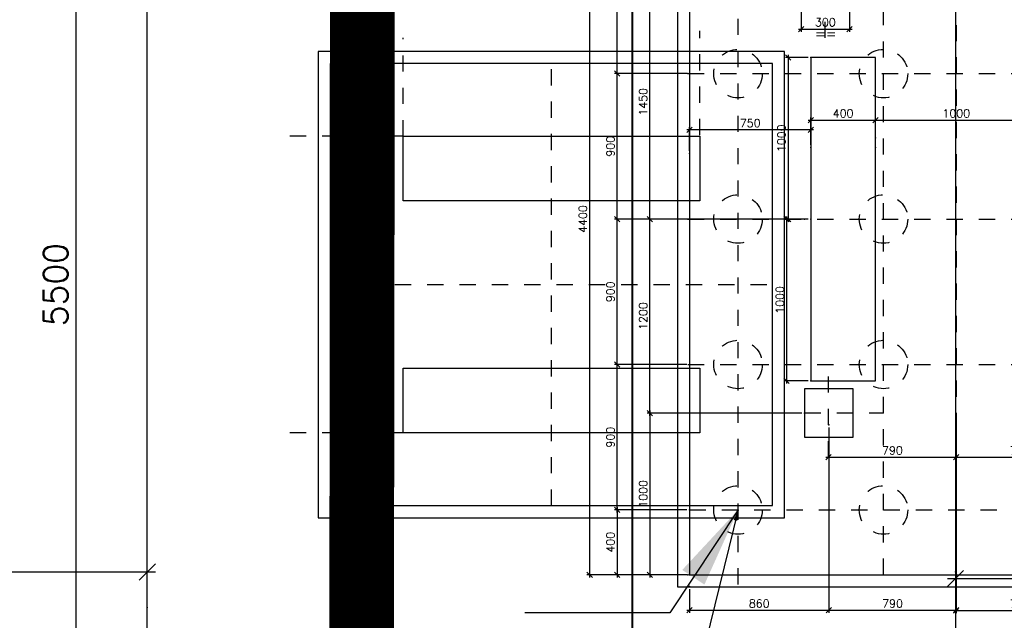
# Model space of a CAD drawing. Header units: inches. Extents: x 727810 to 1461440, y 2714588 to 5435005.
# Tile 120 of 233: x 728985.4 to 728991.49, y 2716053.03 to 2716056.74. Entities that reach past the tile are written whole.
import ezdxf
from ezdxf.enums import TextEntityAlignment as Align

# ---------------------------------------------------------------- set-up
doc = ezdxf.new("R2010")
doc.units = ezdxf.units.IN
doc.header["$MEASUREMENT"] = 0
for name, pattern in [('CENTER', [2, 1.25, -0.25, 0.25, -0.25]), ('DASHDOT', [1, 0.5, -0.25, 0, -0.25]), ('HIDDEN', [0.375, 0.25, -0.125])]:
    doc.linetypes.add(name, pattern=pattern)
doc.layers.add('Inverter Room', color=7, linetype='Continuous')
doc.layers.add('tranch', color=7, linetype='Continuous')
doc.styles.add('ROMANS', font='ROMANS.shx', dxfattribs={"height": 10})
doc.styles.get("Standard").update_dxf_attribs({"font": 'arial.ttf'})
doc.dimstyles.new('AM_ISO$7', dxfattribs={"dimtxt": 3.5, "dimasz": 3.5, "dimexe": 1, "dimexo": 1, "dimgap": 1.5, "dimtad": 1, "dimdsep": 46, "dimtxsty": 'Standard', "dimcen": 0, "dimclrd": 256, "dimclre": 256, "dimclrt": 2, "dimadec": 0, "dimazin": 2, "dimtp": 0.1, "dimtm": 0.1, "dimtfac": 0.71, "dimtdec": 3, "dimtmove": 0, "dimatfit": 3, "dimfxl": 1, "dimlwd": -1, "dimlwe": -1, "dimarcsym": 1})
doc.dimstyles.new('ROMANS$0', dxfattribs={"dimscale": 100, "dimtxt": 100, "dimasz": 1, "dimexe": 0.5, "dimexo": 0.5, "dimgap": 0.5, "dimtad": 1, "dimdec": 0, "dimrnd": 5, "dimdsep": 46, "dimtxsty": 'ROMANS', "dimblk": 'OBLIQUE', "dimcen": 1, "dimdle": 0.5, "dimclrd": 6, "dimclre": 6, "dimclrt": 3, "dimadec": 0, "dimazin": 0, "dimtfac": 1, "dimtdec": 0, "dimtix": 1, "dimtmove": 0, "dimatfit": 3, "dimldrblk": 'OBLIQUE', "dimfxl": 1, "dimtolj": 1, "dimtzin": 0, "dimarcsym": 0})
doc.dimstyles.new('ROMANS$7', dxfattribs={"dimscale": 100, "dimtxt": 2.5, "dimasz": 2, "dimexe": 20, "dimexo": 20, "dimgap": 0.5, "dimtad": 1, "dimdec": 0, "dimrnd": 5, "dimzin": 0, "dimdsep": 46, "dimtxsty": 'ROMANS', "dimcen": 0.09, "dimdle": 20, "dimclrd": 256, "dimclre": 256, "dimclrt": 3, "dimadec": 0, "dimazin": 0, "dimtfac": 20, "dimtdec": 0, "dimtix": 1, "dimtmove": 2, "dimatfit": 3, "dimfxl": 1, "dimtolj": 1, "dimtzin": 0, "dimarcsym": 0})

# ---------------------------------------------------------------- blocks, each defined once
blk = doc.blocks.new('_Oblique')
at = {"color": 0, "linetype": 'ByBlock', "lineweight": -2}
blk.add_line((-0.5, -0.5), (0.5, 0.5), dxfattribs=at)
blk = doc.blocks.new('*D60')
at = {"layer": 'Inverter Room', "color": 6, "lineweight": -2, "ltscale": 0.5, "transparency": 16777216}
for p, q in [((2041955.3, -2542691.8), (2041955.3, -2541119.8)), ((2048955.3, -2541339.2), (2048955.3, -2541119.8)), ((2041905.3, -2541169.8), (2049005.3, -2541169.8))]:
    blk.add_line(p, q, dxfattribs=at)
at = {"layer": 'Inverter Room', "color": 0, "ltscale": 0.5, "transparency": 16777216}
for p in [(2048955.3, -2541169.8), (2048955.3, -2541389.2), (2041955.3, -2542741.8)]:
    blk.add_point(p, dxfattribs=at)
at = {"layer": 'Inverter Room', "color": 6, "lineweight": -2, "ltscale": 0.5, "transparency": 16777216, "xscale": 100, "yscale": 100, "zscale": 100, "rotation": 180}
blk.add_blockref('_Oblique', (2041955.3, -2541169.8), dxfattribs=at)
at = {"layer": 'Inverter Room', "color": 6, "lineweight": -2, "ltscale": 0.5, "transparency": 16777216, "xscale": 100, "yscale": 100, "zscale": 100}
blk.add_blockref('_Oblique', (2048955.3, -2541169.8), dxfattribs=at)
at = {"layer": 'Inverter Room', "color": 3, "ltscale": 0.5, "transparency": 16777216, "insert": (2045455.3, -2541044.8), "char_height": 150, "attachment_point": 5, "style": 'ROMANS', "bg_fill": 3, "box_fill_scale": 1.25, "bg_fill_color": 256, "bg_fill_true_color": 13158600, "bg_fill_transparency": 0}
blk.add_mtext('\\A1;7000', dxfattribs=at)
blk = doc.blocks.new('*D61')
at = {"layer": 'Inverter Room', "color": 6, "lineweight": -2, "ltscale": 0.5, "transparency": 16777216}
for p, q in [((2053905.3, -2541210.4), (2061005.3, -2541210.4)), ((2053955.3, -2541219.8), (2053955.3, -2541260.4)), ((2060955.3, -2541219.8), (2060955.3, -2541260.4))]:
    blk.add_line(p, q, dxfattribs=at)
at = {"layer": 'Inverter Room', "color": 0, "ltscale": 0.5, "transparency": 16777216}
for p in [(2053955.3, -2541169.8), (2060955.3, -2541169.8), (2060955.3, -2541210.4)]:
    blk.add_point(p, dxfattribs=at)
at = {"layer": 'Inverter Room', "color": 6, "lineweight": -2, "ltscale": 0.5, "transparency": 16777216, "xscale": 100, "yscale": 100, "zscale": 100, "rotation": 180}
blk.add_blockref('_Oblique', (2053955.3, -2541210.4), dxfattribs=at)
at = {"layer": 'Inverter Room', "color": 6, "lineweight": -2, "ltscale": 0.5, "transparency": 16777216, "xscale": 100, "yscale": 100, "zscale": 100}
blk.add_blockref('_Oblique', (2060955.3, -2541210.4), dxfattribs=at)
at = {"layer": 'Inverter Room', "color": 3, "ltscale": 0.5, "transparency": 16777216, "insert": (2057455.3, -2541085.4), "char_height": 150, "attachment_point": 5, "style": 'ROMANS', "bg_fill": 3, "box_fill_scale": 1.25, "bg_fill_color": 256, "bg_fill_true_color": 13158600, "bg_fill_transparency": 0}
blk.add_mtext('\\A1;7000', dxfattribs=at)
blk = doc.blocks.new('*D63')
at = {"layer": 'Inverter Room', "color": 6, "lineweight": -2, "ltscale": 0.5, "transparency": 16777216}
for p, q in [((2048513.2, -2536591.8), (2048513.2, -2542191.8)), ((2048905.3, -2536641.8), (2048463.2, -2536641.8)), ((2048905.3, -2542141.8), (2048463.2, -2542141.8))]:
    blk.add_line(p, q, dxfattribs=at)
at = {"layer": 'Inverter Room', "color": 0, "ltscale": 0.5, "transparency": 16777216}
for p in [(2048955.3, -2536641.8), (2048513.2, -2542141.8), (2048955.3, -2542141.8)]:
    blk.add_point(p, dxfattribs=at)
at = {"layer": 'Inverter Room', "color": 6, "lineweight": -2, "ltscale": 0.5, "transparency": 16777216, "xscale": 100, "yscale": 100, "zscale": 100}
for p, rotation in [((2048513.2, -2536641.8), 90), ((2048513.2, -2542141.8), 270)]:
    blk.add_blockref('_Oblique', p, dxfattribs=dict(at, rotation=rotation))
at = {"layer": 'Inverter Room', "color": 3, "ltscale": 0.5, "transparency": 16777216, "insert": (2048388.2, -2539391.8), "char_height": 150, "attachment_point": 5, "rotation": 90, "style": 'ROMANS', "bg_fill": 3, "box_fill_scale": 1.25, "bg_fill_color": 256, "bg_fill_true_color": 13158600, "bg_fill_transparency": 0}
blk.add_mtext('\\A1;5500', dxfattribs=at)
blk = doc.blocks.new('*D95')
at = {"layer": 'Inverter Room', "color": 6, "lineweight": -2, "transparency": 16777216}
for p, q in [((2641924, -2601813), (2640581, -2601813)), ((2640631, -2601763), (2640631, -2603066)), ((2641894, -2603016), (2640581, -2603016))]:
    blk.add_line(p, q, dxfattribs=at)
at = {"layer": 'Inverter Room', "color": 0, "transparency": 16777216}
for p in [(2641974, -2601813, 600), (2640631, -2603016), (2641944, -2603016)]:
    blk.add_point(p, dxfattribs=at)
at = {"layer": 'Inverter Room', "color": 6, "lineweight": -2, "transparency": 16777216, "xscale": 100, "yscale": 100, "zscale": 100}
for p, rotation in [((2640631, -2601813), 90), ((2640631, -2603016), 270)]:
    blk.add_blockref('_Oblique', p, dxfattribs=dict(at, rotation=rotation))
at = {"layer": 'Inverter Room', "color": 3, "transparency": 16777216, "insert": (2640506, -2602414), "char_height": 150, "attachment_point": 5, "rotation": 90, "style": 'ROMANS'}
blk.add_mtext('\\A1;400', dxfattribs=at)
blk = doc.blocks.new('*D119')
at = {"layer": 'Inverter Room', "color": 6, "lineweight": -2, "transparency": 16777216}
for p, q in [((2641924, -2599113), (2640581, -2599113)), ((2640631, -2601863), (2640631, -2599063)), ((2641924, -2601813), (2640581, -2601813))]:
    blk.add_line(p, q, dxfattribs=at)
at = {"layer": 'Inverter Room', "color": 0, "transparency": 16777216}
for p in [(2640631, -2599113), (2641974, -2599113), (2641974, -2601813)]:
    blk.add_point(p, dxfattribs=at)
at = {"layer": 'Inverter Room', "color": 6, "lineweight": -2, "transparency": 16777216, "xscale": 100, "yscale": 100, "zscale": 100}
for p, rotation in [((2640631, -2599113), 90), ((2640631, -2601813), 270)]:
    blk.add_blockref('_Oblique', p, dxfattribs=dict(at, rotation=rotation))
at = {"layer": 'Inverter Room', "color": 3, "transparency": 16777216, "insert": (2640506, -2600463), "char_height": 150, "attachment_point": 5, "rotation": 90, "style": 'ROMANS'}
blk.add_mtext('\\A1;900', dxfattribs=at)
blk = doc.blocks.new('*D98')
at = {"layer": 'Inverter Room', "color": 6, "lineweight": -2, "transparency": 16777216}
for p, q in [((2641924, -2591013), (2640581, -2591013)), ((2640631, -2593763), (2640631, -2590963)), ((2641894, -2593713), (2640581, -2593713))]:
    blk.add_line(p, q, dxfattribs=at)
at = {"layer": 'Inverter Room', "color": 0, "transparency": 16777216}
for p in [(2640631, -2591013), (2641974, -2591013), (2641944, -2593713)]:
    blk.add_point(p, dxfattribs=at)
at = {"layer": 'Inverter Room', "color": 6, "lineweight": -2, "transparency": 16777216, "xscale": 100, "yscale": 100, "zscale": 100}
for p, rotation in [((2640631, -2591013), 90), ((2640631, -2593713), 270)]:
    blk.add_blockref('_Oblique', p, dxfattribs=dict(at, rotation=rotation))
at = {"layer": 'Inverter Room', "color": 3, "transparency": 16777216, "insert": (2640506, -2592363), "char_height": 150, "attachment_point": 5, "rotation": 90, "style": 'ROMANS'}
blk.add_mtext('\\A1;900', dxfattribs=at)
blk = doc.blocks.new('*D121')
at = {"layer": 'Inverter Room', "color": 6, "lineweight": -2, "transparency": 16777216}
for p, q in [((2641924, -2589811), (2640070, -2589811)), ((2640120, -2589761), (2640120, -2603066)), ((2641924, -2603016), (2640070, -2603016))]:
    blk.add_line(p, q, dxfattribs=at)
at = {"layer": 'Inverter Room', "color": 0, "transparency": 16777216}
for p in [(2641974, -2589811), (2640120, -2603016), (2641974, -2603016)]:
    blk.add_point(p, dxfattribs=at)
at = {"layer": 'Inverter Room', "color": 6, "lineweight": -2, "transparency": 16777216, "xscale": 100, "yscale": 100, "zscale": 100}
for p, rotation in [((2640120, -2589811), 90), ((2640120, -2603016), 270)]:
    blk.add_blockref('_Oblique', p, dxfattribs=dict(at, rotation=rotation))
at = {"layer": 'Inverter Room', "color": 3, "transparency": 16777216, "insert": (2639995, -2596413), "char_height": 150, "attachment_point": 5, "rotation": 90, "style": 'ROMANS'}
blk.add_mtext('\\A1;4400', dxfattribs=at)
blk = doc.blocks.new('*D123')
at = {"layer": 'Inverter Room', "color": 6, "lineweight": -2, "transparency": 16777216}
for p, q in [((2641924, -2596413), (2640581, -2596413)), ((2640631, -2599163), (2640631, -2596363)), ((2641924, -2599113), (2640581, -2599113))]:
    blk.add_line(p, q, dxfattribs=at)
at = {"layer": 'Inverter Room', "color": 0, "transparency": 16777216}
for p in [(2640631, -2596413), (2641974, -2596413), (2641974, -2599113)]:
    blk.add_point(p, dxfattribs=at)
at = {"layer": 'Inverter Room', "color": 6, "lineweight": -2, "transparency": 16777216, "xscale": 100, "yscale": 100, "zscale": 100}
for p, rotation in [((2640631, -2596413), 90), ((2640631, -2599113), 270)]:
    blk.add_blockref('_Oblique', p, dxfattribs=dict(at, rotation=rotation))
at = {"layer": 'Inverter Room', "color": 3, "transparency": 16777216, "insert": (2640506, -2597763), "char_height": 150, "attachment_point": 5, "rotation": 90, "style": 'ROMANS'}
blk.add_mtext('\\A1;900', dxfattribs=at)
blk = doc.blocks.new('*D101')
at = {"layer": 'Inverter Room', "color": 6, "lineweight": -2, "transparency": 16777216}
for p, q in [((2640631, -2596463), (2640631, -2593663)), ((2641924, -2593713), (2640581, -2593713)), ((2641894, -2596413), (2640581, -2596413))]:
    blk.add_line(p, q, dxfattribs=at)
at = {"layer": 'Inverter Room', "color": 0, "transparency": 16777216}
for p in [(2640631, -2593713), (2641974, -2593713), (2641944, -2596413)]:
    blk.add_point(p, dxfattribs=at)
at = {"layer": 'Inverter Room', "color": 6, "lineweight": -2, "transparency": 16777216, "xscale": 100, "yscale": 100, "zscale": 100}
for p, rotation in [((2640631, -2593713), 90), ((2640631, -2596413), 270)]:
    blk.add_blockref('_Oblique', p, dxfattribs=dict(at, rotation=rotation))
at = {"layer": 'Inverter Room', "color": 3, "transparency": 16777216, "insert": (2640506, -2595063), "char_height": 150, "attachment_point": 5, "rotation": 90, "style": 'ROMANS'}
blk.add_mtext('\\A1;900', dxfattribs=at)
blk = doc.blocks.new('*D124')
at = {"layer": 'Inverter Room', "color": 6, "lineweight": -2, "transparency": 16777216}
for p, q in [((2644174, -2594577), (2645474, -2594577)), ((2644224, -2594854), (2644224, -2594527)), ((2645424, -2594854), (2645424, -2594527))]:
    blk.add_line(p, q, dxfattribs=at)
at = {"layer": 'Inverter Room', "color": 0, "transparency": 16777216}
for p in [(2645424, -2594577), (2644224, -2594904), (2645424, -2594904)]:
    blk.add_point(p, dxfattribs=at)
at = {"layer": 'Inverter Room', "color": 6, "lineweight": -2, "transparency": 16777216, "xscale": 100, "yscale": 100, "zscale": 100, "rotation": 180}
blk.add_blockref('_Oblique', (2644224, -2594577), dxfattribs=at)
at = {"layer": 'Inverter Room', "color": 6, "lineweight": -2, "transparency": 16777216, "xscale": 100, "yscale": 100, "zscale": 100}
blk.add_blockref('_Oblique', (2645424, -2594577), dxfattribs=at)
at = {"layer": 'Inverter Room', "color": 3, "transparency": 16777216, "insert": (2644824, -2594452), "char_height": 150, "attachment_point": 5, "style": 'ROMANS'}
blk.add_mtext('\\A1;400', dxfattribs=at)
blk = doc.blocks.new('*D125')
at = {"layer": 'Inverter Room', "color": 6, "lineweight": -2, "transparency": 16777216}
for p, q in [((2645374, -2594577), (2648474, -2594577)), ((2645424, -2595035), (2645424, -2594527)), ((2648424, -2594854), (2648424, -2594527))]:
    blk.add_line(p, q, dxfattribs=at)
at = {"layer": 'Inverter Room', "color": 0, "transparency": 16777216}
for p in [(2648424, -2594577), (2648424, -2594904), (2645424, -2595085)]:
    blk.add_point(p, dxfattribs=at)
at = {"layer": 'Inverter Room', "color": 6, "lineweight": -2, "transparency": 16777216, "xscale": 100, "yscale": 100, "zscale": 100, "rotation": 180}
blk.add_blockref('_Oblique', (2645424, -2594577), dxfattribs=at)
at = {"layer": 'Inverter Room', "color": 6, "lineweight": -2, "transparency": 16777216, "xscale": 100, "yscale": 100, "zscale": 100}
blk.add_blockref('_Oblique', (2648424, -2594577), dxfattribs=at)
at = {"layer": 'Inverter Room', "color": 3, "transparency": 16777216, "insert": (2646924, -2594452), "char_height": 150, "attachment_point": 5, "style": 'ROMANS'}
blk.add_mtext('\\A1;1000', dxfattribs=at)
blk = doc.blocks.new('*D118')
at = {"layer": 'Inverter Room', "color": 6, "lineweight": -2, "transparency": 16777216}
for p, q in [((2644274, -2594758), (2641924, -2594758)), ((2641974, -2595145), (2641974, -2594708)), ((2644224, -2595035), (2644224, -2594708))]:
    blk.add_line(p, q, dxfattribs=at)
at = {"layer": 'Inverter Room', "color": 0, "transparency": 16777216}
for p in [(2641974, -2594758), (2644224, -2595085), (2641974, -2595195)]:
    blk.add_point(p, dxfattribs=at)
at = {"layer": 'Inverter Room', "color": 6, "lineweight": -2, "transparency": 16777216, "xscale": 100, "yscale": 100, "zscale": 100, "rotation": 180}
blk.add_blockref('_Oblique', (2641974, -2594758), dxfattribs=at)
at = {"layer": 'Inverter Room', "color": 6, "lineweight": -2, "transparency": 16777216, "xscale": 100, "yscale": 100, "zscale": 100}
blk.add_blockref('_Oblique', (2644224, -2594758), dxfattribs=at)
at = {"layer": 'Inverter Room', "color": 3, "transparency": 16777216, "insert": (2643099, -2594633), "char_height": 150, "attachment_point": 5, "style": 'ROMANS'}
blk.add_mtext('\\A1;750', dxfattribs=at)
blk = doc.blocks.new('*D128')
at = {"layer": 'Inverter Room', "color": 6, "lineweight": -2, "transparency": 16777216}
for p, q in [((2644174, -2593413), (2643755, -2593413)), ((2643805, -2593363), (2643805, -2596463)), ((2644174, -2596413), (2643755, -2596413))]:
    blk.add_line(p, q, dxfattribs=at)
at = {"layer": 'Inverter Room', "color": 0, "transparency": 16777216}
for p in [(2644224, -2593413), (2643805, -2596413), (2644224, -2596413)]:
    blk.add_point(p, dxfattribs=at)
at = {"layer": 'Inverter Room', "color": 6, "lineweight": -2, "transparency": 16777216, "xscale": 100, "yscale": 100, "zscale": 100}
for p, rotation in [((2643805, -2593413), 90), ((2643805, -2596413), 270)]:
    blk.add_blockref('_Oblique', p, dxfattribs=dict(at, rotation=rotation))
at = {"layer": 'Inverter Room', "color": 3, "transparency": 16777216, "insert": (2643680, -2594913), "char_height": 150, "attachment_point": 5, "rotation": 90, "style": 'ROMANS'}
blk.add_mtext('\\A1;1000', dxfattribs=at)
blk = doc.blocks.new('*D132')
at = {"layer": 'Inverter Room', "color": 6, "lineweight": -2, "transparency": 16777216}
for p, q in [((2644174, -2596413), (2643725, -2596413)), ((2643775, -2596363), (2643775, -2599466)), ((2644174, -2599416), (2643725, -2599416))]:
    blk.add_line(p, q, dxfattribs=at)
at = {"layer": 'Inverter Room', "color": 0, "transparency": 16777216}
for p in [(2644224, -2596413), (2643775, -2599416), (2644224, -2599416)]:
    blk.add_point(p, dxfattribs=at)
at = {"layer": 'Inverter Room', "color": 6, "lineweight": -2, "transparency": 16777216, "xscale": 100, "yscale": 100, "zscale": 100}
for p, rotation in [((2643775, -2596413), 90), ((2643775, -2599416), 270)]:
    blk.add_blockref('_Oblique', p, dxfattribs=dict(at, rotation=rotation))
at = {"layer": 'Inverter Room', "color": 3, "transparency": 16777216, "insert": (2643650, -2597914), "char_height": 150, "attachment_point": 5, "rotation": 90, "style": 'ROMANS'}
blk.add_mtext('\\A1;1000', dxfattribs=at)
blk = doc.blocks.new('*D110')
at = {"layer": 'Inverter Room', "color": 6, "lineweight": -2, "ltscale": 3, "transparency": 16777216}
for p, q in [((2644044, -2592566), (2644044, -2592936)), ((2644944, -2592566), (2644944, -2592936)), ((2643994, -2592886), (2644994, -2592886))]:
    blk.add_line(p, q, dxfattribs=at)
at = {"layer": 'Inverter Room', "color": 0, "linetype": 'DASHDOT', "ltscale": 3, "transparency": 16777216}
for p in [(2644044, -2592516, -3784798), (2644944, -2592516, -3784798), (2644944, -2592886)]:
    blk.add_point(p, dxfattribs=at)
at = {"layer": 'Inverter Room', "color": 6, "linetype": 'DASHDOT', "lineweight": -2, "ltscale": 3, "transparency": 16777216, "xscale": 100, "yscale": 100, "zscale": 100, "rotation": 180}
blk.add_blockref('_Oblique', (2644044, -2592886), dxfattribs=at)
at = {"layer": 'Inverter Room', "color": 6, "linetype": 'DASHDOT', "lineweight": -2, "ltscale": 3, "transparency": 16777216, "xscale": 100, "yscale": 100, "zscale": 100}
blk.add_blockref('_Oblique', (2644944, -2592886), dxfattribs=at)
at = {"layer": 'Inverter Room', "color": 3, "linetype": 'DASHDOT', "ltscale": 3, "transparency": 16777216, "insert": (2644494, -2592761), "char_height": 150, "attachment_point": 5, "style": 'ROMANS'}
blk.add_mtext('\\A1;300', dxfattribs=at)
blk = doc.blocks.new('*D131')
at = {"layer": 'Inverter Room', "color": 6, "lineweight": -2, "transparency": 16777216}
blk.add_line((2644504, -2600833), (2646974, -2600833), dxfattribs=at)
at = {"layer": 'Inverter Room', "color": 0, "transparency": 16777216}
for p in [(2644554, -2600833), (2646924, -2600833), (2646924, -2600833)]:
    blk.add_point(p, dxfattribs=at)
at = {"layer": 'Inverter Room', "color": 6, "lineweight": -2, "transparency": 16777216, "xscale": 100, "yscale": 100, "zscale": 100}
for p, rotation in [((2644554, -2600833), 180.0020223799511), ((2646924, -2600833), 0.002022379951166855)]:
    blk.add_blockref('_Oblique', p, dxfattribs=dict(at, rotation=rotation))
at = {"layer": 'Inverter Room', "color": 3, "transparency": 16777216, "insert": (2645739, -2600708), "char_height": 150, "attachment_point": 5, "rotation": 0.002, "style": 'ROMANS'}
blk.add_mtext('\\A1;790', dxfattribs=at)
blk = doc.blocks.new('*D129')
at = {"layer": 'Inverter Room', "color": 6, "lineweight": -2, "transparency": 16777216}
for p, q in [((2649300, -2600741), (2649300, -2600883)), ((2646874, -2600833), (2649350, -2600833))]:
    blk.add_line(p, q, dxfattribs=at)
at = {"layer": 'Inverter Room', "color": 0, "transparency": 16777216}
for p in [(2649300, -2600691), (2646924, -2600833), (2649300, -2600833)]:
    blk.add_point(p, dxfattribs=at)
at = {"layer": 'Inverter Room', "color": 6, "lineweight": -2, "transparency": 16777216, "xscale": 100, "yscale": 100, "zscale": 100, "rotation": 180}
blk.add_blockref('_Oblique', (2646924, -2600833), dxfattribs=at)
at = {"layer": 'Inverter Room', "color": 6, "lineweight": -2, "transparency": 16777216, "xscale": 100, "yscale": 100, "zscale": 100}
blk.add_blockref('_Oblique', (2649300, -2600833), dxfattribs=at)
at = {"layer": 'Inverter Room', "color": 3, "transparency": 16777216, "insert": (2648112, -2600708), "char_height": 150, "attachment_point": 5, "style": 'ROMANS'}
blk.add_mtext('\\A1;790', dxfattribs=at)
blk = doc.blocks.new('*D104')
at = {"layer": 'Inverter Room', "color": 6, "lineweight": -2, "transparency": 16777216}
for p, q in [((2644059, -2596413), (2641188, -2596413)), ((2641238, -2600065), (2641238, -2596363)), ((2644059, -2600015), (2641188, -2600015))]:
    blk.add_line(p, q, dxfattribs=at)
at = {"layer": 'Inverter Room', "color": 0, "transparency": 16777216}
for p in [(2641238, -2596413), (2644109, -2596413), (2644109, -2600015)]:
    blk.add_point(p, dxfattribs=at)
at = {"layer": 'Inverter Room', "color": 6, "lineweight": -2, "transparency": 16777216, "xscale": 100, "yscale": 100, "zscale": 100}
for p, rotation in [((2641238, -2596413), 90), ((2641238, -2600015), 270)]:
    blk.add_blockref('_Oblique', p, dxfattribs=dict(at, rotation=rotation))
at = {"layer": 'Inverter Room', "color": 3, "transparency": 16777216, "insert": (2641113, -2598214), "char_height": 150, "attachment_point": 5, "rotation": 90, "style": 'ROMANS'}
blk.add_mtext('\\A1;1200', dxfattribs=at)
blk = doc.blocks.new('*D106')
at = {"layer": 'Inverter Room', "color": 6, "lineweight": -2, "transparency": 16777216}
for p, q in [((2644559, -2600285), (2644559, -2603725)), ((2641974, -2603285), (2641974, -2603725)), ((2641924, -2603675), (2644609, -2603675))]:
    blk.add_line(p, q, dxfattribs=at)
at = {"layer": 'Inverter Room', "color": 0, "transparency": 16777216}
for p in [(2644559, -2600235), (2641974, -2603235), (2644559, -2603675)]:
    blk.add_point(p, dxfattribs=at)
at = {"layer": 'Inverter Room', "color": 6, "lineweight": -2, "transparency": 16777216, "xscale": 100, "yscale": 100, "zscale": 100, "rotation": 180}
blk.add_blockref('_Oblique', (2641974, -2603675), dxfattribs=at)
at = {"layer": 'Inverter Room', "color": 6, "lineweight": -2, "transparency": 16777216, "xscale": 100, "yscale": 100, "zscale": 100}
blk.add_blockref('_Oblique', (2644559, -2603675), dxfattribs=at)
at = {"layer": 'Inverter Room', "color": 3, "transparency": 16777216, "insert": (2643267, -2603550), "char_height": 150, "attachment_point": 5, "style": 'ROMANS'}
blk.add_mtext('\\A1;860', dxfattribs=at)
blk = doc.blocks.new('*D107')
at = {"layer": 'Inverter Room', "color": 6, "lineweight": -2, "transparency": 16777216}
for p, q in [((2644559, -2600285), (2644559, -2603725)), ((2646924, -2600285), (2646924, -2603725)), ((2644509, -2603675), (2646974, -2603675))]:
    blk.add_line(p, q, dxfattribs=at)
at = {"layer": 'Inverter Room', "color": 0, "transparency": 16777216}
for p in [(2644559, -2600235), (2646924, -2600235), (2646924, -2603675)]:
    blk.add_point(p, dxfattribs=at)
at = {"layer": 'Inverter Room', "color": 6, "lineweight": -2, "transparency": 16777216, "xscale": 100, "yscale": 100, "zscale": 100, "rotation": 180}
blk.add_blockref('_Oblique', (2644559, -2603675), dxfattribs=at)
at = {"layer": 'Inverter Room', "color": 6, "lineweight": -2, "transparency": 16777216, "xscale": 100, "yscale": 100, "zscale": 100}
blk.add_blockref('_Oblique', (2646924, -2603675), dxfattribs=at)
at = {"layer": 'Inverter Room', "color": 3, "transparency": 16777216, "insert": (2645742, -2603550), "char_height": 150, "attachment_point": 5, "style": 'ROMANS'}
blk.add_mtext('\\A1;790', dxfattribs=at)
blk = doc.blocks.new('*D108')
at = {"layer": 'Inverter Room', "color": 6, "lineweight": -2, "transparency": 16777216}
for p, q in [((2646924, -2600285), (2646924, -2603730)), ((2649300, -2600285), (2649300, -2603730)), ((2646874, -2603680), (2649350, -2603680))]:
    blk.add_line(p, q, dxfattribs=at)
at = {"layer": 'Inverter Room', "color": 0, "transparency": 16777216}
for p in [(2646924, -2600235), (2649300, -2600235), (2649300, -2603680)]:
    blk.add_point(p, dxfattribs=at)
at = {"layer": 'Inverter Room', "color": 6, "lineweight": -2, "transparency": 16777216, "xscale": 100, "yscale": 100, "zscale": 100, "rotation": 180}
blk.add_blockref('_Oblique', (2646924, -2603680), dxfattribs=at)
at = {"layer": 'Inverter Room', "color": 6, "lineweight": -2, "transparency": 16777216, "xscale": 100, "yscale": 100, "zscale": 100}
blk.add_blockref('_Oblique', (2649300, -2603680), dxfattribs=at)
at = {"layer": 'Inverter Room', "color": 3, "transparency": 16777216, "insert": (2648112, -2603555), "char_height": 150, "attachment_point": 5, "style": 'ROMANS'}
blk.add_mtext('\\A1;790', dxfattribs=at)
blk = doc.blocks.new('*D112')
at = {"layer": 'Inverter Room', "color": 6, "lineweight": -2, "transparency": 16777216}
for p, q in [((2641238, -2599965), (2641238, -2603066)), ((2641288, -2600015), (2641288, -2600015)), ((2641288, -2603016), (2641288, -2603016))]:
    blk.add_line(p, q, dxfattribs=at)
at = {"layer": 'Inverter Room', "color": 0, "transparency": 16777216}
for p in [(2641238, -2600015), (2641238, -2603016), (2641238, -2603016)]:
    blk.add_point(p, dxfattribs=at)
at = {"layer": 'Inverter Room', "color": 6, "lineweight": -2, "transparency": 16777216, "xscale": 100, "yscale": 100, "zscale": 100}
for p, rotation in [((2641238, -2600015), 90), ((2641238, -2603016), 270)]:
    blk.add_blockref('_Oblique', p, dxfattribs=dict(at, rotation=rotation))
at = {"layer": 'Inverter Room', "color": 3, "transparency": 16777216, "insert": (2641113, -2601515), "char_height": 150, "attachment_point": 5, "rotation": 90, "style": 'ROMANS'}
blk.add_mtext('\\A1;1000', dxfattribs=at)
blk = doc.blocks.new('*D113')
at = {"layer": 'Inverter Room', "color": 6, "lineweight": -2, "transparency": 16777216}
for p, q in [((2641238, -2596463), (2641238, -2592013)), ((2641288, -2592063), (2641288, -2592063)), ((2641288, -2596413), (2641288, -2596413))]:
    blk.add_line(p, q, dxfattribs=at)
at = {"layer": 'Inverter Room', "color": 0, "transparency": 16777216}
for p in [(2641238, -2592063), (2641238, -2592063), (2641238, -2596413)]:
    blk.add_point(p, dxfattribs=at)
at = {"layer": 'Inverter Room', "color": 6, "lineweight": -2, "transparency": 16777216, "xscale": 100, "yscale": 100, "zscale": 100}
for p, rotation in [((2641238, -2592063), 90), ((2641238, -2596413), 270)]:
    blk.add_blockref('_Oblique', p, dxfattribs=dict(at, rotation=rotation))
at = {"layer": 'Inverter Room', "color": 3, "transparency": 16777216, "insert": (2641113, -2594238), "char_height": 150, "attachment_point": 5, "rotation": 90, "style": 'ROMANS'}
blk.add_mtext('\\A1;1450', dxfattribs=at)
blk = doc.blocks.new('A$C2E5B4F4A')
at = {"layer": 'Inverter Room', "linetype": 'CENTER', "ltscale": 3}
for p, q in [((-32418.9, -687.4), (-32418.9, -41.6)), ((-34254.9, -694.1), (-34254.9, -84.8)), ((-33337, -2980.2, -248), (-33336.9, -244.6, -48)), ((-34254.9, -694.8), (-35004, -694.8)), ((-34704.8, -1612.4), (-31969.1, -1612.4)), ((-34254.9, -2529.8), (-35004, -2529.8))]:
    blk.add_line(p, q, dxfattribs=at)
at = {"layer": 'Inverter Room', "ltscale": 0.5}
blk.add_lwpolyline([(-35836.9, 1137.6), (-30836.9, 1137.6), (-30836.9, -4362.4), (-35836.9, -4362.4)], close=True, dxfattribs=at)
at = {"layer": 'Inverter Room', "color": 8}
blk.add_lwpolyline([(-31894.1, -3055.2), (-31894, -169.6), (-34779.8, -169.6), (-34779.9, -3055.2)], close=True, dxfattribs=at)
at = {"layer": 'Inverter Room', "color": 4}
blk.add_lwpolyline([(-31969.1, -2980.2), (-31969, -244.6), (-34704.8, -244.6), (-34704.9, -2980.2)], close=True, dxfattribs=at)
at = {"layer": 'Inverter Room'}
for points in [[(-32419, -1094.8), (-34254.9, -1094.8), (-34254.9, -694.8), (-32419, -694.8)], [(-32419, -2529.8), (-34254.9, -2529.8), (-34254.9, -2129.8), (-32419, -2129.8)]]:
    blk.add_lwpolyline(points, close=True, dxfattribs=at)
at = {"layer": 'Inverter Room', "ltscale": 0.5}
for base, p1, p2, picture, middle in [((-35836.9, -3390.4), (-42836.9, -4962.4), (-35836.9, -3609.8), '*D60', (-39336.9, -3265.4)), ((-23836.9, -3431), (-30836.9, -3390.4), (-23836.9, -3390.4), '*D61', (-27336.9, -3306))]:
    dim = blk.add_linear_dim(base=base, p1=p1, p2=p2, dimstyle='ROMANS$0', override={"dimtxt": 150, "dimtfill": 1, "dimarcsym": 1}, dxfattribs=at)
    dim.commit()
    dim.dimension.update_dxf_attribs({"geometry": picture, "text_midpoint": middle, "insert": (-2084792.2, 2537779.4)})
dim = blk.add_linear_dim(base=(-36279, -4362.4), p1=(-35836.9, 1137.6), p2=(-35836.9, -4362.4), angle=90, dimstyle='ROMANS$0', override={"dimtxt": 150, "dimtfill": 1, "dimarcsym": 1}, dxfattribs=at)
dim.commit()
dim.dimension.update_dxf_attribs({"geometry": '*D63', "text_midpoint": (-36404, -1612.4), "insert": (-2084792.2, 2537779.4)})
blk = doc.blocks.new('it2')
at = {"layer": 'Inverter Room', "linetype": 'CENTER', "ltscale": 3}
for p, q in [((2645573.9, -2603015.6, -744), (2645574, -2588918.3, -144)), ((2646924, -2589810.9), (2646923.9, -2603015.6)), ((2644494, -2593050.5, -319.9), (2644494, -2590595.4, -215.4)), ((2641944.3, -2593713.2), (2651843.6, -2593713.2)), ((2641944.3, -2596413.2), (2651843.6, -2596413.2)), ((2641944.3, -2599113.2), (2651843.6, -2599113.2)), ((2644554.1, -2600833.4), (2644554.1, -2599113.2)), ((2644109.2, -2600013.2), (2645574, -2600013.2)), ((2641974.4, -2601813.2), (2651873.6, -2601813.2))]:
    blk.add_line(p, q, dxfattribs=at)
at = {"layer": 'Inverter Room', "linetype": 'CENTER'}
blk.add_line((2642873.9, -2603195.6, -744), (2642874, -2589630.7, -144), dxfattribs=at)
at = {"layer": 'Inverter Room', "color": 8}
blk.add_lwpolyline([(2652098.6, -2603240.6), (2652098.7, -2589585.9), (2641749.4, -2589585.9), (2641749.3, -2603240.6)], close=True, dxfattribs=at)
at = {"layer": 'Inverter Room', "color": 4}
blk.add_lwpolyline([(2651873.6, -2603015.6), (2651873.7, -2589810.9), (2641974.4, -2589810.9), (2641974.3, -2603015.6)], close=True, dxfattribs=at)
at = {"layer": 'Inverter Room', "color": 2}
blk.add_lwpolyline([(2644224.2, -2599415.7), (2645424.2, -2599415.7), (2645424.2, -2593413.2), (2644224.2, -2593413.2)], close=True, dxfattribs=at)
at = {"layer": 'Inverter Room', "ltscale": 0.5}
blk.add_lwpolyline([(2644109.2, -2600465.2), (2645009.2, -2600465.2), (2645009.2, -2599565.2), (2644109.2, -2599565.2)], close=True, dxfattribs=at)
at = {"layer": 'Inverter Room', "color": 8, "linetype": 'HIDDEN', "ltscale": 7}
for centre in [(2642874, -2593713.2), (2645573.9, -2593713.2), (2642874, -2596413.2), (2645573.9, -2596413.2), (2642874, -2599113.2), (2645573.9, -2599113.2), (2642873.9, -2601813.2), (2645573.9, -2601813.2)]:
    blk.add_circle(centre, 450, dxfattribs=at)
at = {"layer": 'Inverter Room', "color": 3, "linetype": 'Continuous', "style": 'ROMANS', "width": 0.9}
blk.add_text('==', height=200, dxfattribs=at).set_placement((2644500.5, -2593071.4), align=Align.CENTER)
at = {"layer": 'Inverter Room'}
for base, p1, p2, picture, middle in [((2640120.3, -2603015.6), (2641974.4, -2589810.9), (2641974.4, -2603015.6), '*D121', (2639995.3, -2596413.2)), ((2640631.3, -2591013.2), (2641944.3, -2593713.2), (2641974.4, -2591013.2), '*D98', (2640506.3, -2592363.2)), ((2641237.9, -2592063.2), (2641237.8, -2596413.2), (2641237.9, -2592063.2), '*D113', (2641112.9, -2594238.2)), ((2643805.4, -2596413.2), (2644224.2, -2593413.2), (2644224.2, -2596413.2), '*D128', (2643680.4, -2594913.2)), ((2640631.3, -2593713.2), (2641944.3, -2596413.2), (2641974.4, -2593713.2), '*D101', (2640506.3, -2595063.2)), ((2640631.3, -2596413.2), (2641974.3, -2599113.2), (2641974.4, -2596413.2), '*D123', (2640506.3, -2597763.2)), ((2641237.9, -2596413.2), (2644109.2, -2600015.2), (2644109.2, -2596413.2), '*D104', (2641112.9, -2598214.2)), ((2643774.6, -2599415.7), (2644224.2, -2596413.2), (2644224.2, -2599415.7), '*D132', (2643649.6, -2597914.5)), ((2640631.3, -2599113.2), (2641974.4, -2601813.2), (2641974.3, -2599113.2), '*D119', (2640506.3, -2600463.2)), ((2641237.8, -2603015.6, -600), (2641237.8, -2600015.2, -600), (2641237.8, -2603015.6, -600), '*D112', (2641112.8, -2601515.4, -600)), ((2640631.3, -2603015.6, -600), (2641974.4, -2601813.2), (2641944.3, -2603015.6, -600), '*D95', (2640506.3, -2602414.4, -600))]:
    dim = blk.add_linear_dim(base=base, p1=p1, p2=p2, angle=90, dimstyle='ROMANS$0', override={"dimlfac": 0.33333, "dimfxl": 75, "dimarcsym": 2}, dxfattribs=at)
    dim.commit()
    dim.dimension.update_dxf_attribs({"geometry": picture, "text_midpoint": middle})
at = {"layer": 'Inverter Room', "color": 8, "linetype": 'DASHDOT', "ltscale": 3}
dim = blk.add_linear_dim(base=(2644944.2, -2592886, 2307322.8), p1=(2644044.2, -2592515.9, -1477475.1), p2=(2644944.2, -2592515.9, -1477475.1), dimstyle='ROMANS$0', override={"dimlfac": 0.33333, "dimfxl": 75, "dimarcsym": 2}, dxfattribs=at)
dim.commit()
dim.dimension.update_dxf_attribs({"geometry": '*D110', "text_midpoint": (2644494.2, -2592761, 2307322.8)})
at = {"layer": 'Inverter Room'}
for base, p1, p2, picture, middle in [((2645424.2, -2594577.3), (2644224.2, -2594903.8), (2645424.2, -2594903.8), '*D124', (2644824.2, -2594452.3)), ((2648424.2, -2594577.3), (2645424.2, -2595084.6), (2648424.2, -2594903.8), '*D125', (2646924.2, -2594452.3)), ((2641974.4, -2594758.1), (2644224.2, -2595084.6), (2641974.4, -2595195.3), '*D118', (2643099.3, -2594633.1)), ((2646924.1, -2603675.3), (2644559.2, -2600234.8), (2646924.1, -2600234.8), '*D107', (2645741.7, -2603550.3)), ((2649299.5, -2603680.1), (2646924.1, -2600234.8), (2649299.5, -2600234.9), '*D108', (2648111.8, -2603555.1)), ((2649299.6, -2600833.3), (2646924.1, -2600833.3), (2649299.6, -2600691.3), '*D129', (2648111.8, -2600708.3))]:
    dim = blk.add_linear_dim(base=base, p1=p1, p2=p2, dimstyle='ROMANS$0', override={"dimlfac": 0.33333, "dimfxl": 75, "dimarcsym": 2}, dxfattribs=at)
    dim.commit()
    dim.dimension.update_dxf_attribs({"geometry": picture, "text_midpoint": middle})
dim = blk.add_linear_dim(base=(2644559.2, -2603675.3), p1=(2641974.3, -2603235.2), p2=(2644559.2, -2600234.8), dimstyle='ROMANS$0', override={"dimlfac": 0.33333, "dimfxl": 75, "dimarcsym": 2}, dxfattribs=at)
dim.commit()
dim.dimension.update_dxf_attribs({"geometry": '*D106', "text_midpoint": (2643266.8, -2603675.3), "dimtype": 128})
dim = blk.add_aligned_dim(p1=(2644554.1, -2600833.4), p2=(2646924.1, -2600833.3), distance=0, dimstyle='ROMANS$0', override={"dimlfac": 0.33333, "dimfxl": 75, "dimarcsym": 2}, dxfattribs=at)
dim.commit()
dim.dimension.update_dxf_attribs({"geometry": '*D131', "text_midpoint": (2645739.1, -2600708.3)})
at = {"layer": 'Inverter Room', "ltscale": 0.5}
blk.add_leader([(2642873.9, -2601813.2), (2642151.8, -2604762.2), (2640452, -2604739.3)], dimstyle='ROMANS$7', override={"dimtxt": 150, "dimgap": 0.5, "dimtad": 0, "dimtfill": 1, "dimarcsym": 1}, dxfattribs=at)

msp = doc.modelspace()

# ---------------------------------------------------------------- leaders
at = {"color": 3, "lineweight": 40}
msp.add_leader([(728989.84343, 2716053.70898, 0.65034), (728989.42084, 2716053.07257, 0.65034), (728988.52342, 2716053.07257, 0.65034)], dimstyle='AM_ISO$7', override={"dimasz": 0.5, "dimtad": 0}, dxfattribs=at)

# ---------------------------------------------------------------- next in the draw order: block references
at = {"color": 0, "lineweight": -3, "xscale": 0.001, "yscale": 0.001, "zscale": 0.001}
msp.add_blockref('A$C2E5B4F4A', (729022.02567, 2716056.71575, 0.43898), dxfattribs=at)

# ---------------------------------------------------------------- next in the draw order: linework, layer by layer
at = {"color": 3, "lineweight": 40}
msp.add_line((728989.18873, 2716057.50332, 0.43898), (728989.18873, 2716052.50332, 0.43898), dxfattribs=at)
at = {"layer": 'tranch', "const_width": 0.4}
msp.add_lwpolyline([(728987.5783, 2716101.04171), (728987.48993, 2716034.12645)], dxfattribs=at)

# ---------------------------------------------------------------- next in the draw order: block references
at = {"layer": 'Inverter Room', "xscale": 0.0003333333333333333, "yscale": 0.0003333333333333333, "zscale": 0.0003333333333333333}
msp.add_blockref('it2', (728108.88545, 2716920.98006, 0.87796), dxfattribs=at)

# ---------------------------------------------------------------- next in the draw order: leaders
at = {"layer": 'Inverter Room', "ltscale": 0.5}
msp.add_leader([(728920.51817, 2716090.90821, 0.21638), (728921.01984, 2716090.09008, 0.21638), (728921.34999, 2716090.09544, 0.21638)], dimstyle='ROMANS$7', override={"dimtxt": 150, "dimgap": 0.5, "dimtad": 0, "dimtfill": 1, "dimarcsym": 1}, dxfattribs=at)

doc.saveas('drawing.dxf')
